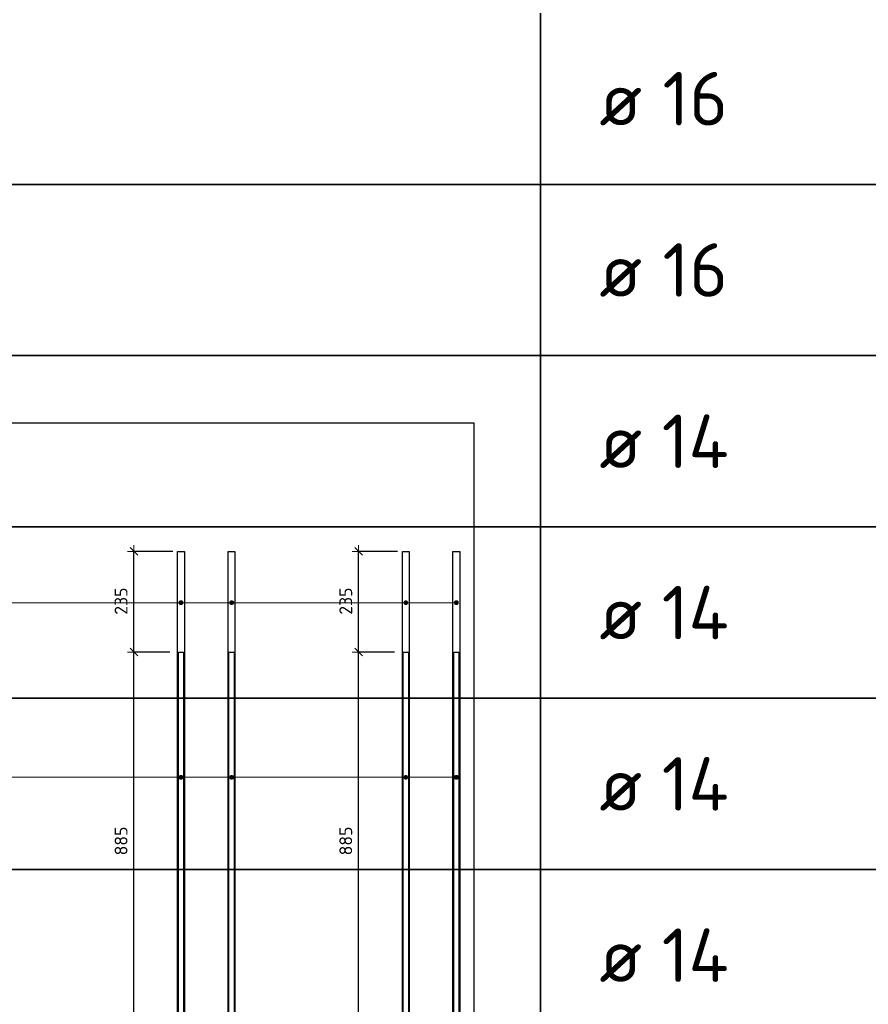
# Model space of a CAD drawing. Header units: metres. Extents: x -38 to 114, y -15 to 21.
# Tile 50 of 244: x 83.24 to 85.23, y -5.61 to -3.31. Entities that reach past the tile are written whole.
import ezdxf

# ---------------------------------------------------------------- set-up
doc = ezdxf.new("R2010")
doc.units = ezdxf.units.M
doc.header["$PDMODE"] = 65
for name, color, linetype, lineweight in [('XR$4$Арм.стержн.горизонт. 1', 180, 'Continuous', 35), ('XR$4$Арм.стержн.горизонт. 2', 202, 'Continuous', 35), ('XR$4$Перекрытие (1)', 7, 'Continuous', 35), ('XR$4$Размерная линия (1)', 7, 'Continuous', 13), ('XR$4$Текст_ общее_1', 7, 'Continuous', 13), ('XR$6$Арм.стержн.горизонт. 1', 180, 'Continuous', 35), ('XR$6$Арм.стержн.горизонт. 2', 202, 'Continuous', 35), ('XR$6$Перекрытие (1)', 7, 'Continuous', 35), ('XR$6$Размерная линия (1)', 7, 'Continuous', 13), ('XR$6$Текст_ общее_1', 7, 'Continuous', 13)]:
    doc.layers.add(name, color=color, linetype=linetype, lineweight=lineweight)
doc.styles.add('ISOCPEUR', font='txt')
doc.dimstyles.new('DIMSTYLE_24', dxfattribs={"dimtxt": 0.03, "dimasz": 0.03, "dimexe": 0, "dimexo": 0, "dimgap": 0.015, "dimtad": 2, "dimdec": 0, "dimlfac": 1000, "dimrnd": 5, "dimzin": 12, "dimdsep": 46, "dimtxsty": 'ISOCPEUR', "dimblk1": 'ALL_ML_STRICH', "dimblk2": 'ALL_ML_STRICH', "dimsah": 1, "dimcen": 0, "dimclrd": 7, "dimclre": 256, "dimclrt": 7, "dimadec": 0, "dimazin": 0, "dimtfac": 1, "dimtdec": 0, "dimtix": 1, "dimtmove": 2, "dimatfit": 3, "dimfxl": 0, "dimtzin": 0, "dimlwd": 0, "dimlwe": -3, "dimarcsym": 0})

# ---------------------------------------------------------------- blocks, each defined once
blk = doc.blocks.new('ALL_ML_STRICH')
at = {"color": 0, "linetype": 'ByBlock', "lineweight": -2}
for p, q in [((-1, 0), (0.5, 0)), ((-0.3, -0.3), (0.3, 0.3)), ((0, -0.5), (0, 0.5))]:
    blk.add_line(p, q, dxfattribs=at)
blk = doc.blocks.new('*D435')
at = {"layer": 'DEFPOINTS', "color": 7, "linetype": 'Continuous', "lineweight": 13, "transparency": 33554687}
for p in [(84.1406, -4.7849), (83.9397, -5.6699), (84.0364, -5.6699)]:
    blk.add_point(p, dxfattribs=at)
at = {"layer": 'XR$4$Размерная линия (1)', "color": 9, "linetype": 'Continuous', "lineweight": -2, "true_color": 0xc7c7c7, "transparency": 33554687}
for p, q in [((84.1206, -4.7849), (84.0364, -4.7849)), ((83.9597, -5.6699), (84.0364, -5.6699))]:
    blk.add_line(p, q, dxfattribs=at)
at = {"layer": 'XR$4$Размерная линия (1)', "color": 7, "linetype": 'Continuous', "lineweight": -2, "transparency": 33554687}
blk.add_line((84.0364, -5.6699), (84.0364, -4.7849), dxfattribs=at)
at = {"layer": 'XR$4$Размерная линия (1)', "color": 7, "linetype": 'Continuous', "lineweight": 13, "transparency": 33554687, "xscale": 0.03, "yscale": 0.03, "zscale": 0.03}
for p, rotation in [((84.0364, -4.7849), 90), ((84.0364, -5.6699), 270)]:
    blk.add_blockref('ALL_ML_STRICH', p, dxfattribs=dict(at, rotation=rotation))
at = {"layer": 'XR$4$Размерная линия (1)', "color": 7, "linetype": 'Continuous', "lineweight": 13, "transparency": 33554687, "insert": (84.0064, -5.2259), "char_height": 0.03, "width": 0.09, "attachment_point": 5, "rotation": 90, "style": 'ISOCPEUR'}
blk.add_mtext('\\A1;{885}', dxfattribs=at)
blk = doc.blocks.new('*D436')
at = {"layer": 'DEFPOINTS', "color": 7, "linetype": 'Continuous', "lineweight": 13, "transparency": 33554687}
for p in [(84.1471, -4.5499), (84.0364, -4.7849), (84.1406, -4.7849)]:
    blk.add_point(p, dxfattribs=at)
at = {"layer": 'XR$4$Размерная линия (1)', "color": 9, "linetype": 'Continuous', "lineweight": -2, "true_color": 0xc7c7c7, "transparency": 33554687}
for p, q in [((84.1271, -4.5499), (84.0364, -4.5499)), ((84.1206, -4.7849), (84.0364, -4.7849))]:
    blk.add_line(p, q, dxfattribs=at)
at = {"layer": 'XR$4$Размерная линия (1)', "color": 7, "linetype": 'Continuous', "lineweight": -2, "transparency": 33554687}
blk.add_line((84.0364, -4.7849), (84.0364, -4.5499), dxfattribs=at)
at = {"layer": 'XR$4$Размерная линия (1)', "color": 7, "linetype": 'Continuous', "lineweight": 13, "transparency": 33554687, "xscale": 0.03, "yscale": 0.03, "zscale": 0.03}
for p, rotation in [((84.0364, -4.5499), 90), ((84.0364, -4.7849), 270)]:
    blk.add_blockref('ALL_ML_STRICH', p, dxfattribs=dict(at, rotation=rotation))
at = {"layer": 'XR$4$Размерная линия (1)', "color": 7, "linetype": 'Continuous', "lineweight": 13, "transparency": 33554687, "insert": (84.0064, -4.6659), "char_height": 0.03, "width": 0.09, "attachment_point": 5, "rotation": 90, "style": 'ISOCPEUR'}
blk.add_mtext('\\A1;{235}', dxfattribs=at)
blk = doc.blocks.new('*D440')
at = {"layer": 'DEFPOINTS', "color": 7, "linetype": 'Continuous', "lineweight": 13, "transparency": 33554687}
for p in [(83.6156, -4.7849), (83.4147, -5.6699), (83.5114, -5.6699)]:
    blk.add_point(p, dxfattribs=at)
at = {"layer": 'XR$4$Размерная линия (1)', "color": 9, "linetype": 'Continuous', "lineweight": -2, "true_color": 0xc7c7c7, "transparency": 33554687}
for p, q in [((83.5956, -4.7849), (83.5114, -4.7849)), ((83.4347, -5.6699), (83.5114, -5.6699))]:
    blk.add_line(p, q, dxfattribs=at)
at = {"layer": 'XR$4$Размерная линия (1)', "color": 7, "linetype": 'Continuous', "lineweight": -2, "transparency": 33554687}
blk.add_line((83.5114, -5.6699), (83.5114, -4.7849), dxfattribs=at)
at = {"layer": 'XR$4$Размерная линия (1)', "color": 7, "linetype": 'Continuous', "lineweight": 13, "transparency": 33554687, "xscale": 0.03, "yscale": 0.03, "zscale": 0.03}
for p, rotation in [((83.5114, -4.7849), 90), ((83.5114, -5.6699), 270)]:
    blk.add_blockref('ALL_ML_STRICH', p, dxfattribs=dict(at, rotation=rotation))
at = {"layer": 'XR$4$Размерная линия (1)', "color": 7, "linetype": 'Continuous', "lineweight": 13, "transparency": 33554687, "insert": (83.4814, -5.2259), "char_height": 0.03, "width": 0.09, "attachment_point": 5, "rotation": 90, "style": 'ISOCPEUR'}
blk.add_mtext('\\A1;{885}', dxfattribs=at)
blk = doc.blocks.new('*D441')
at = {"layer": 'DEFPOINTS', "color": 7, "linetype": 'Continuous', "lineweight": 13, "transparency": 33554687}
for p in [(83.6221, -4.5499), (83.5114, -4.7849), (83.6156, -4.7849)]:
    blk.add_point(p, dxfattribs=at)
at = {"layer": 'XR$4$Размерная линия (1)', "color": 9, "linetype": 'Continuous', "lineweight": -2, "true_color": 0xc7c7c7, "transparency": 33554687}
for p, q in [((83.6021, -4.5499), (83.5114, -4.5499)), ((83.5956, -4.7849), (83.5114, -4.7849))]:
    blk.add_line(p, q, dxfattribs=at)
at = {"layer": 'XR$4$Размерная линия (1)', "color": 7, "linetype": 'Continuous', "lineweight": -2, "transparency": 33554687}
blk.add_line((83.5114, -4.7849), (83.5114, -4.5499), dxfattribs=at)
at = {"layer": 'XR$4$Размерная линия (1)', "color": 7, "linetype": 'Continuous', "lineweight": 13, "transparency": 33554687, "xscale": 0.03, "yscale": 0.03, "zscale": 0.03}
for p, rotation in [((83.5114, -4.5499), 90), ((83.5114, -4.7849), 270)]:
    blk.add_blockref('ALL_ML_STRICH', p, dxfattribs=dict(at, rotation=rotation))
at = {"layer": 'XR$4$Размерная линия (1)', "color": 7, "linetype": 'Continuous', "lineweight": 13, "transparency": 33554687, "insert": (83.4814, -4.6659), "char_height": 0.03, "width": 0.09, "attachment_point": 5, "rotation": 90, "style": 'ISOCPEUR'}
blk.add_mtext('\\A1;{235}', dxfattribs=at)
blk = doc.blocks.new('*D747')
at = {"layer": 'DEFPOINTS', "color": 7, "linetype": 'Continuous', "lineweight": 13, "transparency": 33554687}
for p in [(84.1406, -4.7849), (83.9397, -5.6699), (84.0364, -5.6699)]:
    blk.add_point(p, dxfattribs=at)
at = {"layer": 'XR$6$Размерная линия (1)', "color": 9, "linetype": 'Continuous', "lineweight": -2, "true_color": 0xc7c7c7, "transparency": 33554687}
for p, q in [((84.1206, -4.7849), (84.0364, -4.7849)), ((83.9597, -5.6699), (84.0364, -5.6699))]:
    blk.add_line(p, q, dxfattribs=at)
at = {"layer": 'XR$6$Размерная линия (1)', "color": 7, "linetype": 'Continuous', "lineweight": -2, "transparency": 33554687}
blk.add_line((84.0364, -5.6699), (84.0364, -4.7849), dxfattribs=at)
at = {"layer": 'XR$6$Размерная линия (1)', "color": 7, "linetype": 'Continuous', "lineweight": 13, "transparency": 33554687, "xscale": 0.03, "yscale": 0.03, "zscale": 0.03}
for p, rotation in [((84.0364, -4.7849), 90), ((84.0364, -5.6699), 270)]:
    blk.add_blockref('ALL_ML_STRICH', p, dxfattribs=dict(at, rotation=rotation))
at = {"layer": 'XR$6$Размерная линия (1)', "color": 7, "linetype": 'Continuous', "lineweight": 13, "transparency": 33554687, "insert": (84.0064, -5.2259), "char_height": 0.03, "width": 0.09, "attachment_point": 5, "rotation": 90, "style": 'ISOCPEUR'}
blk.add_mtext('\\A1;{885}', dxfattribs=at)
blk = doc.blocks.new('*D748')
at = {"layer": 'DEFPOINTS', "color": 7, "linetype": 'Continuous', "lineweight": 13, "transparency": 33554687}
for p in [(84.1471, -4.5499), (84.0364, -4.7849), (84.1406, -4.7849)]:
    blk.add_point(p, dxfattribs=at)
at = {"layer": 'XR$6$Размерная линия (1)', "color": 9, "linetype": 'Continuous', "lineweight": -2, "true_color": 0xc7c7c7, "transparency": 33554687}
for p, q in [((84.1271, -4.5499), (84.0364, -4.5499)), ((84.1206, -4.7849), (84.0364, -4.7849))]:
    blk.add_line(p, q, dxfattribs=at)
at = {"layer": 'XR$6$Размерная линия (1)', "color": 7, "linetype": 'Continuous', "lineweight": -2, "transparency": 33554687}
blk.add_line((84.0364, -4.7849), (84.0364, -4.5499), dxfattribs=at)
at = {"layer": 'XR$6$Размерная линия (1)', "color": 7, "linetype": 'Continuous', "lineweight": 13, "transparency": 33554687, "xscale": 0.03, "yscale": 0.03, "zscale": 0.03}
for p, rotation in [((84.0364, -4.5499), 90), ((84.0364, -4.7849), 270)]:
    blk.add_blockref('ALL_ML_STRICH', p, dxfattribs=dict(at, rotation=rotation))
at = {"layer": 'XR$6$Размерная линия (1)', "color": 7, "linetype": 'Continuous', "lineweight": 13, "transparency": 33554687, "insert": (84.0064, -4.6659), "char_height": 0.03, "width": 0.09, "attachment_point": 5, "rotation": 90, "style": 'ISOCPEUR'}
blk.add_mtext('\\A1;{235}', dxfattribs=at)
blk = doc.blocks.new('*D752')
at = {"layer": 'DEFPOINTS', "color": 7, "linetype": 'Continuous', "lineweight": 13, "transparency": 33554687}
for p in [(83.6156, -4.7849), (83.4147, -5.6699), (83.5114, -5.6699)]:
    blk.add_point(p, dxfattribs=at)
at = {"layer": 'XR$6$Размерная линия (1)', "color": 9, "linetype": 'Continuous', "lineweight": -2, "true_color": 0xc7c7c7, "transparency": 33554687}
for p, q in [((83.5956, -4.7849), (83.5114, -4.7849)), ((83.4347, -5.6699), (83.5114, -5.6699))]:
    blk.add_line(p, q, dxfattribs=at)
at = {"layer": 'XR$6$Размерная линия (1)', "color": 7, "linetype": 'Continuous', "lineweight": -2, "transparency": 33554687}
blk.add_line((83.5114, -5.6699), (83.5114, -4.7849), dxfattribs=at)
at = {"layer": 'XR$6$Размерная линия (1)', "color": 7, "linetype": 'Continuous', "lineweight": 13, "transparency": 33554687, "xscale": 0.03, "yscale": 0.03, "zscale": 0.03}
for p, rotation in [((83.5114, -4.7849), 90), ((83.5114, -5.6699), 270)]:
    blk.add_blockref('ALL_ML_STRICH', p, dxfattribs=dict(at, rotation=rotation))
at = {"layer": 'XR$6$Размерная линия (1)', "color": 7, "linetype": 'Continuous', "lineweight": 13, "transparency": 33554687, "insert": (83.4814, -5.2259), "char_height": 0.03, "width": 0.09, "attachment_point": 5, "rotation": 90, "style": 'ISOCPEUR'}
blk.add_mtext('\\A1;{885}', dxfattribs=at)
blk = doc.blocks.new('*D753')
at = {"layer": 'DEFPOINTS', "color": 7, "linetype": 'Continuous', "lineweight": 13, "transparency": 33554687}
for p in [(83.6221, -4.5499), (83.5114, -4.7849), (83.6156, -4.7849)]:
    blk.add_point(p, dxfattribs=at)
at = {"layer": 'XR$6$Размерная линия (1)', "color": 9, "linetype": 'Continuous', "lineweight": -2, "true_color": 0xc7c7c7, "transparency": 33554687}
for p, q in [((83.6021, -4.5499), (83.5114, -4.5499)), ((83.5956, -4.7849), (83.5114, -4.7849))]:
    blk.add_line(p, q, dxfattribs=at)
at = {"layer": 'XR$6$Размерная линия (1)', "color": 7, "linetype": 'Continuous', "lineweight": -2, "transparency": 33554687}
blk.add_line((83.5114, -4.7849), (83.5114, -4.5499), dxfattribs=at)
at = {"layer": 'XR$6$Размерная линия (1)', "color": 7, "linetype": 'Continuous', "lineweight": 13, "transparency": 33554687, "xscale": 0.03, "yscale": 0.03, "zscale": 0.03}
for p, rotation in [((83.5114, -4.5499), 90), ((83.5114, -4.7849), 270)]:
    blk.add_blockref('ALL_ML_STRICH', p, dxfattribs=dict(at, rotation=rotation))
at = {"layer": 'XR$6$Размерная линия (1)', "color": 7, "linetype": 'Continuous', "lineweight": 13, "transparency": 33554687, "insert": (83.4814, -4.6659), "char_height": 0.03, "width": 0.09, "attachment_point": 5, "rotation": 90, "style": 'ISOCPEUR'}
blk.add_mtext('\\A1;{235}', dxfattribs=at)

msp = doc.modelspace()

# ---------------------------------------------------------------- hatches: boundary and pattern name
at = {"layer": 'XR$4$Арм.стержн.горизонт. 1', "linetype": 'Continuous', "lineweight": 13, "transparency": 33554687}
for points in [[(83.6178, -4.6672), (83.6194, -4.6734), (83.6194, -4.6656)], [(83.6194, -4.6656), (83.6216, -4.674), (83.6216, -4.665)], [(83.6194, -4.6656), (83.6194, -4.6734), (83.6216, -4.674)], [(83.6216, -4.665), (83.6216, -4.674), (83.6239, -4.6734)], [(83.6216, -4.665), (83.6239, -4.6734), (83.6239, -4.6656)], [(83.6239, -4.6656), (83.6239, -4.6734), (83.6255, -4.6717)], [(83.6239, -4.6656), (83.6255, -4.6717), (83.6255, -4.6672)], [(83.7358, -4.6672), (83.7374, -4.6734), (83.7374, -4.6656)], [(83.7374, -4.6656), (83.7396, -4.674), (83.7396, -4.665)], [(83.7374, -4.6656), (83.7374, -4.6734), (83.7396, -4.674)], [(83.7396, -4.665), (83.7396, -4.674), (83.7419, -4.6734)], [(83.7396, -4.665), (83.7419, -4.6734), (83.7419, -4.6656)], [(83.7419, -4.6656), (83.7419, -4.6734), (83.7435, -4.6717)], [(83.7419, -4.6656), (83.7435, -4.6717), (83.7435, -4.6672)], [(84.1428, -4.6672), (84.1444, -4.6734), (84.1444, -4.6656)], [(84.1444, -4.6656), (84.1466, -4.674), (84.1466, -4.665)], [(84.1444, -4.6656), (84.1444, -4.6734), (84.1466, -4.674)], [(84.1466, -4.665), (84.1466, -4.674), (84.1489, -4.6734)], [(84.1466, -4.665), (84.1489, -4.6734), (84.1489, -4.6656)], [(84.1489, -4.6656), (84.1489, -4.6734), (84.1505, -4.6717)], [(84.1489, -4.6656), (84.1505, -4.6717), (84.1505, -4.6672)], [(84.2608, -4.6672), (84.2624, -4.6734), (84.2624, -4.6656)], [(84.2624, -4.6656), (84.2646, -4.674), (84.2646, -4.665)], [(84.2624, -4.6656), (84.2624, -4.6734), (84.2646, -4.674)], [(84.2646, -4.665), (84.2646, -4.674), (84.2669, -4.6734)], [(84.2646, -4.665), (84.2669, -4.6734), (84.2669, -4.6656)], [(84.2669, -4.6656), (84.2669, -4.6734), (84.2685, -4.6717)], [(84.2669, -4.6656), (84.2685, -4.6717), (84.2685, -4.6672)], [(83.6178, -4.6717), (83.6178, -4.6672), (83.6171, -4.6695)], [(83.6178, -4.6672), (83.6178, -4.6717), (83.6194, -4.6734)], [(83.6255, -4.6672), (83.6255, -4.6717), (83.6261, -4.6695)], [(83.7358, -4.6717), (83.7358, -4.6672), (83.7351, -4.6695)], [(83.7358, -4.6672), (83.7358, -4.6717), (83.7374, -4.6734)], [(83.7435, -4.6672), (83.7435, -4.6717), (83.7441, -4.6695)], [(84.1428, -4.6717), (84.1428, -4.6672), (84.1421, -4.6695)], [(84.1428, -4.6672), (84.1428, -4.6717), (84.1444, -4.6734)], [(84.1505, -4.6672), (84.1505, -4.6717), (84.1511, -4.6695)], [(84.2608, -4.6717), (84.2608, -4.6672), (84.2601, -4.6695)], [(84.2608, -4.6672), (84.2608, -4.6717), (84.2624, -4.6734)], [(84.2685, -4.6672), (84.2685, -4.6717), (84.2691, -4.6695)]]:
    msp.add_hatch(color=7, dxfattribs=at).paths.add_polyline_path(points)
at = {"layer": 'XR$4$Арм.стержн.горизонт. 2', "linetype": 'Continuous', "lineweight": 13, "transparency": 33554687}
for points in [[(83.6178, -5.0796), (83.6178, -5.0751), (83.6171, -5.0773)], [(83.6178, -5.0751), (83.6194, -5.0812), (83.6194, -5.0734)], [(83.6178, -5.0751), (83.6178, -5.0796), (83.6194, -5.0812)], [(83.6194, -5.0734), (83.6216, -5.0818), (83.6216, -5.0728)], [(83.6194, -5.0734), (83.6194, -5.0812), (83.6216, -5.0818)], [(83.6216, -5.0728), (83.6216, -5.0818), (83.6239, -5.0812)], [(83.6216, -5.0728), (83.6239, -5.0812), (83.6239, -5.0734)], [(83.6239, -5.0734), (83.6239, -5.0812), (83.6255, -5.0796)], [(83.6239, -5.0734), (83.6255, -5.0796), (83.6255, -5.0751)], [(83.6255, -5.0751), (83.6255, -5.0796), (83.6261, -5.0773)], [(83.7358, -5.0796), (83.7358, -5.0751), (83.7351, -5.0773)], [(83.7358, -5.0751), (83.7374, -5.0812), (83.7374, -5.0734)], [(83.7358, -5.0751), (83.7358, -5.0796), (83.7374, -5.0812)], [(83.7374, -5.0734), (83.7396, -5.0818), (83.7396, -5.0728)], [(83.7374, -5.0734), (83.7374, -5.0812), (83.7396, -5.0818)], [(83.7396, -5.0728), (83.7396, -5.0818), (83.7419, -5.0812)], [(83.7396, -5.0728), (83.7419, -5.0812), (83.7419, -5.0734)], [(83.7419, -5.0734), (83.7419, -5.0812), (83.7435, -5.0796)], [(83.7419, -5.0734), (83.7435, -5.0796), (83.7435, -5.0751)], [(83.7435, -5.0751), (83.7435, -5.0796), (83.7441, -5.0773)], [(84.1428, -5.0796), (84.1428, -5.0751), (84.1421, -5.0773)], [(84.1428, -5.0751), (84.1444, -5.0812), (84.1444, -5.0734)], [(84.1428, -5.0751), (84.1428, -5.0796), (84.1444, -5.0812)], [(84.1444, -5.0734), (84.1466, -5.0818), (84.1466, -5.0728)], [(84.1444, -5.0734), (84.1444, -5.0812), (84.1466, -5.0818)], [(84.1466, -5.0728), (84.1466, -5.0818), (84.1489, -5.0812)], [(84.1466, -5.0728), (84.1489, -5.0812), (84.1489, -5.0734)], [(84.1489, -5.0734), (84.1489, -5.0812), (84.1505, -5.0796)], [(84.1489, -5.0734), (84.1505, -5.0796), (84.1505, -5.0751)], [(84.1505, -5.0751), (84.1505, -5.0796), (84.1511, -5.0773)], [(84.2608, -5.0796), (84.2608, -5.0751), (84.2601, -5.0773)], [(84.2608, -5.0751), (84.2624, -5.0812), (84.2624, -5.0734)], [(84.2608, -5.0751), (84.2608, -5.0796), (84.2624, -5.0812)], [(84.2624, -5.0734), (84.2646, -5.0818), (84.2646, -5.0728)], [(84.2624, -5.0734), (84.2624, -5.0812), (84.2646, -5.0818)], [(84.2646, -5.0728), (84.2646, -5.0818), (84.2669, -5.0812)], [(84.2646, -5.0728), (84.2669, -5.0812), (84.2669, -5.0734)], [(84.2669, -5.0734), (84.2669, -5.0812), (84.2685, -5.0796)], [(84.2669, -5.0734), (84.2685, -5.0796), (84.2685, -5.0751)], [(84.2685, -5.0751), (84.2685, -5.0796), (84.2691, -5.0773)]]:
    msp.add_hatch(color=7, dxfattribs=at).paths.add_polyline_path(points)
at = {"layer": 'XR$6$Арм.стержн.горизонт. 1', "linetype": 'Continuous', "lineweight": 13, "transparency": 33554687}
for points in [[(83.6178, -4.6672), (83.6194, -4.6734), (83.6194, -4.6656)], [(83.6194, -4.6656), (83.6216, -4.674), (83.6216, -4.665)], [(83.6194, -4.6656), (83.6194, -4.6734), (83.6216, -4.674)], [(83.6216, -4.665), (83.6216, -4.674), (83.6239, -4.6734)], [(83.6216, -4.665), (83.6239, -4.6734), (83.6239, -4.6656)], [(83.6239, -4.6656), (83.6239, -4.6734), (83.6255, -4.6717)], [(83.6239, -4.6656), (83.6255, -4.6717), (83.6255, -4.6672)], [(83.7358, -4.6672), (83.7374, -4.6734), (83.7374, -4.6656)], [(83.7374, -4.6656), (83.7396, -4.674), (83.7396, -4.665)], [(83.7374, -4.6656), (83.7374, -4.6734), (83.7396, -4.674)], [(83.7396, -4.665), (83.7396, -4.674), (83.7419, -4.6734)], [(83.7396, -4.665), (83.7419, -4.6734), (83.7419, -4.6656)], [(83.7419, -4.6656), (83.7419, -4.6734), (83.7435, -4.6717)], [(83.7419, -4.6656), (83.7435, -4.6717), (83.7435, -4.6672)], [(84.1428, -4.6672), (84.1444, -4.6734), (84.1444, -4.6656)], [(84.1444, -4.6656), (84.1466, -4.674), (84.1466, -4.665)], [(84.1444, -4.6656), (84.1444, -4.6734), (84.1466, -4.674)], [(84.1466, -4.665), (84.1466, -4.674), (84.1489, -4.6734)], [(84.1466, -4.665), (84.1489, -4.6734), (84.1489, -4.6656)], [(84.1489, -4.6656), (84.1489, -4.6734), (84.1505, -4.6717)], [(84.1489, -4.6656), (84.1505, -4.6717), (84.1505, -4.6672)], [(84.2608, -4.6672), (84.2624, -4.6734), (84.2624, -4.6656)], [(84.2624, -4.6656), (84.2646, -4.674), (84.2646, -4.665)], [(84.2624, -4.6656), (84.2624, -4.6734), (84.2646, -4.674)], [(84.2646, -4.665), (84.2646, -4.674), (84.2669, -4.6734)], [(84.2646, -4.665), (84.2669, -4.6734), (84.2669, -4.6656)], [(84.2669, -4.6656), (84.2669, -4.6734), (84.2685, -4.6717)], [(84.2669, -4.6656), (84.2685, -4.6717), (84.2685, -4.6672)], [(83.6178, -4.6717), (83.6178, -4.6672), (83.6171, -4.6695)], [(83.6178, -4.6672), (83.6178, -4.6717), (83.6194, -4.6734)], [(83.6255, -4.6672), (83.6255, -4.6717), (83.6261, -4.6695)], [(83.7358, -4.6717), (83.7358, -4.6672), (83.7351, -4.6695)], [(83.7358, -4.6672), (83.7358, -4.6717), (83.7374, -4.6734)], [(83.7435, -4.6672), (83.7435, -4.6717), (83.7441, -4.6695)], [(84.1428, -4.6717), (84.1428, -4.6672), (84.1421, -4.6695)], [(84.1428, -4.6672), (84.1428, -4.6717), (84.1444, -4.6734)], [(84.1505, -4.6672), (84.1505, -4.6717), (84.1511, -4.6695)], [(84.2608, -4.6717), (84.2608, -4.6672), (84.2601, -4.6695)], [(84.2608, -4.6672), (84.2608, -4.6717), (84.2624, -4.6734)], [(84.2685, -4.6672), (84.2685, -4.6717), (84.2691, -4.6695)]]:
    msp.add_hatch(color=7, dxfattribs=at).paths.add_polyline_path(points)
at = {"layer": 'XR$6$Арм.стержн.горизонт. 2', "linetype": 'Continuous', "lineweight": 13, "transparency": 33554687}
for points in [[(83.6178, -5.0796), (83.6178, -5.0751), (83.6171, -5.0773)], [(83.6178, -5.0751), (83.6194, -5.0812), (83.6194, -5.0734)], [(83.6178, -5.0751), (83.6178, -5.0796), (83.6194, -5.0812)], [(83.6194, -5.0734), (83.6216, -5.0818), (83.6216, -5.0728)], [(83.6194, -5.0734), (83.6194, -5.0812), (83.6216, -5.0818)], [(83.6216, -5.0728), (83.6216, -5.0818), (83.6239, -5.0812)], [(83.6216, -5.0728), (83.6239, -5.0812), (83.6239, -5.0734)], [(83.6239, -5.0734), (83.6239, -5.0812), (83.6255, -5.0796)], [(83.6239, -5.0734), (83.6255, -5.0796), (83.6255, -5.0751)], [(83.6255, -5.0751), (83.6255, -5.0796), (83.6261, -5.0773)], [(83.7358, -5.0796), (83.7358, -5.0751), (83.7351, -5.0773)], [(83.7358, -5.0751), (83.7374, -5.0812), (83.7374, -5.0734)], [(83.7358, -5.0751), (83.7358, -5.0796), (83.7374, -5.0812)], [(83.7374, -5.0734), (83.7396, -5.0818), (83.7396, -5.0728)], [(83.7374, -5.0734), (83.7374, -5.0812), (83.7396, -5.0818)], [(83.7396, -5.0728), (83.7396, -5.0818), (83.7419, -5.0812)], [(83.7396, -5.0728), (83.7419, -5.0812), (83.7419, -5.0734)], [(83.7419, -5.0734), (83.7419, -5.0812), (83.7435, -5.0796)], [(83.7419, -5.0734), (83.7435, -5.0796), (83.7435, -5.0751)], [(83.7435, -5.0751), (83.7435, -5.0796), (83.7441, -5.0773)], [(84.1428, -5.0796), (84.1428, -5.0751), (84.1421, -5.0773)], [(84.1428, -5.0751), (84.1444, -5.0812), (84.1444, -5.0734)], [(84.1428, -5.0751), (84.1428, -5.0796), (84.1444, -5.0812)], [(84.1444, -5.0734), (84.1466, -5.0818), (84.1466, -5.0728)], [(84.1444, -5.0734), (84.1444, -5.0812), (84.1466, -5.0818)], [(84.1466, -5.0728), (84.1466, -5.0818), (84.1489, -5.0812)], [(84.1466, -5.0728), (84.1489, -5.0812), (84.1489, -5.0734)], [(84.1489, -5.0734), (84.1489, -5.0812), (84.1505, -5.0796)], [(84.1489, -5.0734), (84.1505, -5.0796), (84.1505, -5.0751)], [(84.1505, -5.0751), (84.1505, -5.0796), (84.1511, -5.0773)], [(84.2608, -5.0796), (84.2608, -5.0751), (84.2601, -5.0773)], [(84.2608, -5.0751), (84.2624, -5.0812), (84.2624, -5.0734)], [(84.2608, -5.0751), (84.2608, -5.0796), (84.2624, -5.0812)], [(84.2624, -5.0734), (84.2646, -5.0818), (84.2646, -5.0728)], [(84.2624, -5.0734), (84.2624, -5.0812), (84.2646, -5.0818)], [(84.2646, -5.0728), (84.2646, -5.0818), (84.2669, -5.0812)], [(84.2646, -5.0728), (84.2669, -5.0812), (84.2669, -5.0734)], [(84.2669, -5.0734), (84.2669, -5.0812), (84.2685, -5.0796)], [(84.2669, -5.0734), (84.2685, -5.0796), (84.2685, -5.0751)], [(84.2685, -5.0751), (84.2685, -5.0796), (84.2691, -5.0773)]]:
    msp.add_hatch(color=7, dxfattribs=at).paths.add_polyline_path(points)

# ---------------------------------------------------------------- linework, layer by layer
at = {"color": 7, "linetype": 'Continuous', "lineweight": 35, "transparency": 33554687}
for p, q in [((84.4614, -3.2927), (84.4614, -3.6927)), ((80.7114, -3.6927), (89.9614, -3.6927)), ((89.9614, -3.6927), (80.7114, -3.6927)), ((84.4614, -3.6927), (84.4614, -4.0927)), ((80.7114, -4.0927), (89.9614, -4.0927)), ((89.9614, -4.0927), (80.7114, -4.0927)), ((84.4614, -4.0927), (84.4614, -4.4927)), ((80.7114, -4.4927), (89.9614, -4.4927)), ((89.9614, -4.4927), (80.7114, -4.4927)), ((84.4614, -4.4927), (84.4614, -4.8927)), ((80.7114, -4.8927), (89.9614, -4.8927)), ((89.9614, -4.8927), (80.7114, -4.8927)), ((84.4614, -4.8927), (84.4614, -5.2927)), ((80.7114, -5.2927), (89.9614, -5.2927)), ((89.9614, -5.2927), (80.7114, -5.2927)), ((84.4614, -5.2927), (84.4614, -5.6927))]:
    msp.add_line(p, q, dxfattribs=at)
at = {"color": 7, "linetype": 'Continuous', "lineweight": 13, "transparency": 33554687}
for p, q in [((89.9614, -3.6927), (80.7114, -3.6927)), ((89.9614, -4.0927), (80.7114, -4.0927)), ((89.9614, -4.4927), (80.7114, -4.4927)), ((89.9614, -4.8927), (80.7114, -4.8927)), ((89.9614, -5.2927), (80.7114, -5.2927))]:
    msp.add_line(p, q, dxfattribs=at)
at = {"layer": 'XR$4$Арм.стержн.горизонт. 1', "color": 7, "linetype": 'Continuous', "lineweight": 13, "transparency": 33554687}
for p, q in [((83.6216, -4.665), (83.6216, -4.665)), ((83.7396, -4.665), (83.7396, -4.665)), ((84.1466, -4.665), (84.1466, -4.665)), ((84.2646, -4.665), (84.2646, -4.665)), ((80.6389, -4.6695), (83.6216, -4.6695)), ((80.6389, -4.6695), (84.2646, -4.6695)), ((80.6389, -4.6695), (83.7396, -4.6695)), ((80.6389, -4.6695), (84.1466, -4.6695)), ((83.6171, -4.6695), (83.6171, -4.6695)), ((83.6216, -4.674), (83.6216, -4.674)), ((83.6261, -4.6695), (83.6261, -4.6695)), ((83.7351, -4.6695), (83.7351, -4.6695)), ((83.7396, -4.674), (83.7396, -4.674)), ((83.7441, -4.6695), (83.7441, -4.6695)), ((84.1421, -4.6695), (84.1421, -4.6695)), ((84.1466, -4.674), (84.1466, -4.674)), ((84.1511, -4.6695), (84.1511, -4.6695)), ((84.2601, -4.6695), (84.2601, -4.6695)), ((84.2646, -4.674), (84.2646, -4.674)), ((84.2691, -4.6695), (84.2691, -4.6695))]:
    msp.add_line(p, q, dxfattribs=at)
at = {"layer": 'XR$4$Арм.стержн.горизонт. 1', "color": 7, "linetype": 'Continuous', "lineweight": 25, "transparency": 33554687}
for points in [[(83.6136, -6.8899), (83.6136, -4.5499), (83.6296, -4.5499), (83.6296, -6.8899), (83.6136, -6.8899)], [(83.7316, -6.8899), (83.7316, -4.5499), (83.7476, -4.5499), (83.7476, -6.8899), (83.7316, -6.8899)], [(84.1386, -6.8899), (84.1386, -4.5499), (84.1546, -4.5499), (84.1546, -6.8899), (84.1386, -6.8899)], [(84.2566, -6.8899), (84.2566, -4.5499), (84.2726, -4.5499), (84.2726, -6.8899), (84.2566, -6.8899)]]:
    msp.add_lwpolyline(points, dxfattribs=at)
at = {"layer": 'XR$4$Арм.стержн.горизонт. 1', "color": 7, "linetype": 'Continuous', "lineweight": 13, "transparency": 33554687}
for centre in [(83.6216, -4.6695), (83.7396, -4.6695), (84.1466, -4.6695), (84.2646, -4.6695)]:
    msp.add_circle(centre, 0.0045, dxfattribs=at)
at = {"layer": 'XR$4$Арм.стержн.горизонт. 2', "color": 7, "linetype": 'Continuous', "lineweight": 13, "transparency": 33554687}
for p, q in [((80.6354, -5.0773), (84.1466, -5.0773)), ((80.6354, -5.0773), (83.6216, -5.0773)), ((80.6354, -5.0773), (84.2646, -5.0773)), ((80.6354, -5.0773), (83.7396, -5.0773)), ((83.6171, -5.0773), (83.6171, -5.0773)), ((83.6216, -5.0728), (83.6216, -5.0728)), ((83.6261, -5.0773), (83.6261, -5.0773)), ((83.7351, -5.0773), (83.7351, -5.0773)), ((83.7396, -5.0728), (83.7396, -5.0728)), ((83.7441, -5.0773), (83.7441, -5.0773)), ((84.1421, -5.0773), (84.1421, -5.0773)), ((84.1466, -5.0728), (84.1466, -5.0728)), ((84.1511, -5.0773), (84.1511, -5.0773)), ((84.2601, -5.0773), (84.2601, -5.0773)), ((84.2646, -5.0728), (84.2646, -5.0728)), ((84.2691, -5.0773), (84.2691, -5.0773)), ((83.6216, -5.0818), (83.6216, -5.0818)), ((83.7396, -5.0818), (83.7396, -5.0818)), ((84.1466, -5.0818), (84.1466, -5.0818)), ((84.2646, -5.0818), (84.2646, -5.0818))]:
    msp.add_line(p, q, dxfattribs=at)
at = {"layer": 'XR$4$Арм.стержн.горизонт. 2', "color": 34, "linetype": 'Continuous', "lineweight": 25, "transparency": 33554687}
for points in [[(83.6276, -4.7849), (83.6276, -6.7349), (83.6156, -6.7349), (83.6156, -4.7849), (83.6276, -4.7849)], [(83.7456, -4.7849), (83.7456, -6.7349), (83.7336, -6.7349), (83.7336, -4.7849), (83.7456, -4.7849)], [(84.1526, -4.7849), (84.1526, -6.7349), (84.1406, -6.7349), (84.1406, -4.7849), (84.1526, -4.7849)], [(84.2706, -4.7849), (84.2706, -6.7349), (84.2586, -6.7349), (84.2586, -4.7849), (84.2706, -4.7849)]]:
    msp.add_lwpolyline(points, dxfattribs=at)
at = {"layer": 'XR$4$Арм.стержн.горизонт. 2', "color": 7, "linetype": 'Continuous', "lineweight": 13, "transparency": 33554687}
for centre in [(83.6216, -5.0773), (83.7396, -5.0773), (84.1466, -5.0773), (84.2646, -5.0773)]:
    msp.add_circle(centre, 0.0045, dxfattribs=at)
at = {"layer": 'XR$4$Перекрытие (1)', "color": 7, "linetype": 'Continuous', "lineweight": 25, "transparency": 33554687}
for p, q in [((80.9556, -4.2499), (84.3056, -4.2499)), ((84.3056, -4.2499), (84.3056, -5.6699))]:
    msp.add_line(p, q, dxfattribs=at)
at = {"layer": 'XR$6$Арм.стержн.горизонт. 1', "color": 7, "linetype": 'Continuous', "lineweight": 13, "transparency": 33554687}
for p, q in [((83.6216, -4.665), (83.6216, -4.665)), ((83.7396, -4.665), (83.7396, -4.665)), ((84.1466, -4.665), (84.1466, -4.665)), ((84.2646, -4.665), (84.2646, -4.665)), ((80.6389, -4.6695), (83.6216, -4.6695)), ((80.6389, -4.6695), (84.2646, -4.6695)), ((80.6389, -4.6695), (83.7396, -4.6695)), ((80.6389, -4.6695), (84.1466, -4.6695)), ((83.6171, -4.6695), (83.6171, -4.6695)), ((83.6216, -4.674), (83.6216, -4.674)), ((83.6261, -4.6695), (83.6261, -4.6695)), ((83.7351, -4.6695), (83.7351, -4.6695)), ((83.7396, -4.674), (83.7396, -4.674)), ((83.7441, -4.6695), (83.7441, -4.6695)), ((84.1421, -4.6695), (84.1421, -4.6695)), ((84.1466, -4.674), (84.1466, -4.674)), ((84.1511, -4.6695), (84.1511, -4.6695)), ((84.2601, -4.6695), (84.2601, -4.6695)), ((84.2646, -4.674), (84.2646, -4.674)), ((84.2691, -4.6695), (84.2691, -4.6695))]:
    msp.add_line(p, q, dxfattribs=at)
at = {"layer": 'XR$6$Арм.стержн.горизонт. 1', "color": 7, "linetype": 'Continuous', "lineweight": 25, "transparency": 33554687}
for points in [[(83.6136, -6.8899), (83.6136, -4.5499), (83.6296, -4.5499), (83.6296, -6.8899), (83.6136, -6.8899)], [(83.7316, -6.8899), (83.7316, -4.5499), (83.7476, -4.5499), (83.7476, -6.8899), (83.7316, -6.8899)], [(84.1386, -6.8899), (84.1386, -4.5499), (84.1546, -4.5499), (84.1546, -6.8899), (84.1386, -6.8899)], [(84.2566, -6.8899), (84.2566, -4.5499), (84.2726, -4.5499), (84.2726, -6.8899), (84.2566, -6.8899)]]:
    msp.add_lwpolyline(points, dxfattribs=at)
at = {"layer": 'XR$6$Арм.стержн.горизонт. 1', "color": 7, "linetype": 'Continuous', "lineweight": 13, "transparency": 33554687}
for centre in [(83.6216, -4.6695), (83.7396, -4.6695), (84.1466, -4.6695), (84.2646, -4.6695)]:
    msp.add_circle(centre, 0.0045, dxfattribs=at)
at = {"layer": 'XR$6$Арм.стержн.горизонт. 2', "color": 7, "linetype": 'Continuous', "lineweight": 13, "transparency": 33554687}
for p, q in [((80.6354, -5.0773), (84.1466, -5.0773)), ((80.6354, -5.0773), (83.6216, -5.0773)), ((80.6354, -5.0773), (84.2646, -5.0773)), ((80.6354, -5.0773), (83.7396, -5.0773)), ((83.6171, -5.0773), (83.6171, -5.0773)), ((83.6216, -5.0728), (83.6216, -5.0728)), ((83.6261, -5.0773), (83.6261, -5.0773)), ((83.7351, -5.0773), (83.7351, -5.0773)), ((83.7396, -5.0728), (83.7396, -5.0728)), ((83.7441, -5.0773), (83.7441, -5.0773)), ((84.1421, -5.0773), (84.1421, -5.0773)), ((84.1466, -5.0728), (84.1466, -5.0728)), ((84.1511, -5.0773), (84.1511, -5.0773)), ((84.2601, -5.0773), (84.2601, -5.0773)), ((84.2646, -5.0728), (84.2646, -5.0728)), ((84.2691, -5.0773), (84.2691, -5.0773)), ((83.6216, -5.0818), (83.6216, -5.0818)), ((83.7396, -5.0818), (83.7396, -5.0818)), ((84.1466, -5.0818), (84.1466, -5.0818)), ((84.2646, -5.0818), (84.2646, -5.0818))]:
    msp.add_line(p, q, dxfattribs=at)
at = {"layer": 'XR$6$Арм.стержн.горизонт. 2', "color": 34, "linetype": 'Continuous', "lineweight": 25, "transparency": 33554687}
for points in [[(83.6276, -4.7849), (83.6276, -6.7349), (83.6156, -6.7349), (83.6156, -4.7849), (83.6276, -4.7849)], [(83.7456, -4.7849), (83.7456, -6.7349), (83.7336, -6.7349), (83.7336, -4.7849), (83.7456, -4.7849)], [(84.1526, -4.7849), (84.1526, -6.7349), (84.1406, -6.7349), (84.1406, -4.7849), (84.1526, -4.7849)], [(84.2706, -4.7849), (84.2706, -6.7349), (84.2586, -6.7349), (84.2586, -4.7849), (84.2706, -4.7849)]]:
    msp.add_lwpolyline(points, dxfattribs=at)
at = {"layer": 'XR$6$Арм.стержн.горизонт. 2', "color": 7, "linetype": 'Continuous', "lineweight": 13, "transparency": 33554687}
for centre in [(83.6216, -5.0773), (83.7396, -5.0773), (84.1466, -5.0773), (84.2646, -5.0773)]:
    msp.add_circle(centre, 0.0045, dxfattribs=at)
at = {"layer": 'XR$6$Перекрытие (1)', "color": 7, "linetype": 'Continuous', "lineweight": 25, "transparency": 33554687}
for p, q in [((80.9556, -4.2499), (84.3056, -4.2499)), ((84.3056, -4.2499), (84.3056, -5.6699))]:
    msp.add_line(p, q, dxfattribs=at)

# ---------------------------------------------------------------- texts
at = {"color": 7, "linetype": 'Continuous', "lineweight": 35, "transparency": 33554687, "char_height": 0.0625, "attachment_point": 5, "style": 'ISOCPEUR'}
for s, insert, width in [('\\A1;{\\fISOCPEUR|i0|b0;\\H0.125000;\\W1.000000;\\C7;16}\\P', (84.8228, -3.4927), 0.196875), ('\\A1;{\\fISOCPEUR|i0|b0;\\H0.125000;\\W1.000000;\\C7;ø}\\P', (84.6486, -3.4927), 0.163636), ('\\A1;{\\fISOCPEUR|i0|b0;\\H0.125000;\\W1.000000;\\C7;16}\\P', (84.8228, -3.8927), 0.196875), ('\\A1;{\\fISOCPEUR|i0|b0;\\H0.125000;\\W1.000000;\\C7;ø}\\P', (84.6486, -3.8927), 0.163636), ('\\A1;{\\fISOCPEUR|i0|b0;\\H0.125000;\\W1.000000;\\C7;14}\\P', (84.8228, -4.2927), 0.210294), ('\\A1;{\\fISOCPEUR|i0|b0;\\H0.125000;\\W1.000000;\\C7;ø}\\P', (84.6486, -4.2927), 0.163636), ('\\A1;{\\fISOCPEUR|i0|b0;\\H0.125000;\\W1.000000;\\C7;14}\\P', (84.8228, -4.6927), 0.210294), ('\\A1;{\\fISOCPEUR|i0|b0;\\H0.125000;\\W1.000000;\\C7;ø}\\P', (84.6486, -4.6927), 0.163636), ('\\A1;{\\fISOCPEUR|i0|b0;\\H0.125000;\\W1.000000;\\C7;14}\\P', (84.8228, -5.0927), 0.210294), ('\\A1;{\\fISOCPEUR|i0|b0;\\H0.125000;\\W1.000000;\\C7;ø}\\P', (84.6486, -5.0927), 0.163636), ('\\A1;{\\fISOCPEUR|i0|b0;\\H0.125000;\\W1.000000;\\C7;14}\\P', (84.8228, -5.4927), 0.210294), ('\\A1;{\\fISOCPEUR|i0|b0;\\H0.125000;\\W1.000000;\\C7;ø}\\P', (84.6486, -5.4927), 0.163636)]:
    msp.add_mtext(s, dxfattribs=dict(at, insert=insert, width=width))
at = {"layer": 'XR$4$Текст_ общее_1', "color": 7, "linetype": 'Continuous', "lineweight": 13, "transparency": 33554687, "insert": (82.6368, -3.5688), "char_height": 0.09, "width": 2.112075, "attachment_point": 2, "line_spacing_factor": 1.084337}
msp.add_mtext('\\A1;{\\L\\fISOCPEUR|i0|b0;\\H0.090000;\\W1.000000;\\C7;  Деталь плана 2\\l}\\P{\\fISOCPEUR|i0|b0;\\H0.052500;\\W1.000000;\\C7;(схема армирования ребер балкона)}\\P', dxfattribs=at)
at = {"layer": 'XR$6$Текст_ общее_1', "color": 7, "linetype": 'Continuous', "lineweight": 13, "transparency": 33554687, "insert": (82.6368, -3.5688), "char_height": 0.09, "width": 2.112075, "attachment_point": 2, "line_spacing_factor": 1.084337}
msp.add_mtext('\\A1;{\\L\\fISOCPEUR|i0|b0;\\H0.090000;\\W1.000000;\\C7;  Деталь плана 2\\l}\\P{\\fISOCPEUR|i0|b0;\\H0.052500;\\W1.000000;\\C7;(схема армирования ребер балкона)}\\P', dxfattribs=at)

# ---------------------------------------------------------------- dimensions: what is measured, and where the dimension line sits
at = {"layer": 'XR$4$Размерная линия (1)', "color": 7, "linetype": 'Continuous', "lineweight": 13, "transparency": 33554687}
for base, p1, p2, picture, middle in [((83.5114, -4.5499), (83.5956, -4.7849), (83.6021, -4.5499), '*D441', (83.4814, -4.6659)), ((84.0364, -4.5499), (84.1206, -4.7849), (84.1271, -4.5499), '*D436', (84.0064, -4.6659)), ((83.5114, -4.7849), (83.4347, -5.6699), (83.5956, -4.7849), '*D440', (83.4814, -5.2259)), ((84.0364, -4.7849), (83.9597, -5.6699), (84.1206, -4.7849), '*D435', (84.0064, -5.2259))]:
    dim = msp.add_linear_dim(base=base, p1=p1, p2=p2, angle=90, dimstyle='DIMSTYLE_24', override={"dimpost": '<>', "dimclrd": 7, "dimclre": 9, "dimclrt": 7, "dimlwd": 0, "dimlwe": 65533}, dxfattribs=at)
    dim.commit()
    dim.dimension.update_dxf_attribs({"geometry": picture, "text_midpoint": middle, "dimtype": 160})
at = {"layer": 'XR$6$Размерная линия (1)', "color": 7, "linetype": 'Continuous', "lineweight": 13, "transparency": 33554687}
for base, p1, p2, picture, middle in [((83.5114, -4.5499), (83.5956, -4.7849), (83.6021, -4.5499), '*D753', (83.4814, -4.6659)), ((84.0364, -4.5499), (84.1206, -4.7849), (84.1271, -4.5499), '*D748', (84.0064, -4.6659)), ((83.5114, -4.7849), (83.4347, -5.6699), (83.5956, -4.7849), '*D752', (83.4814, -5.2259)), ((84.0364, -4.7849), (83.9597, -5.6699), (84.1206, -4.7849), '*D747', (84.0064, -5.2259))]:
    dim = msp.add_linear_dim(base=base, p1=p1, p2=p2, angle=90, dimstyle='DIMSTYLE_24', override={"dimpost": '<>', "dimclrd": 7, "dimclre": 9, "dimclrt": 7, "dimlwd": 0, "dimlwe": 65533}, dxfattribs=at)
    dim.commit()
    dim.dimension.update_dxf_attribs({"geometry": picture, "text_midpoint": middle, "dimtype": 160})

doc.saveas('drawing.dxf')
